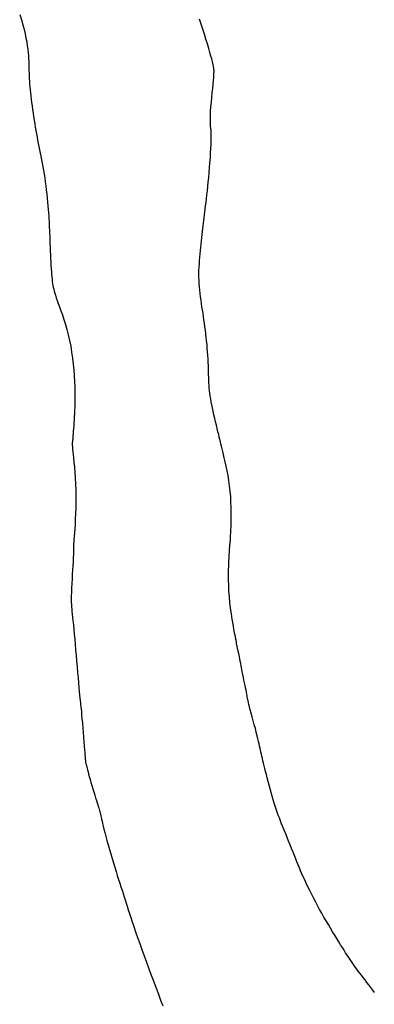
# Model space of a CAD drawing. Header units: millimetres. Extents: x 32690613 to 32693367, y 5343692 to 5344708.
# Tile 29 of 256: x 32692261.49 to 32692268.21, y 5343794.82 to 5343813.49. Entities that reach past the tile are written whole.
import ezdxf

# ---------------------------------------------------------------- set-up
doc = ezdxf.new("R2010")
doc.units = ezdxf.units.MM
doc.header["$LTSCALE"] = 20
doc.layers.add('02-DGM_HL_495.50', color=152, linetype='Continuous')
doc.layers.add('02-DGM_HL_496.00', color=162, linetype='Continuous')

msp = doc.modelspace()

# ---------------------------------------------------------------- linework, layer by layer
at = {"layer": '02-DGM_HL_495.50', "elevation": 495.5, "flags": 128}
msp.add_lwpolyline([(32692268.22, 5343795.047), (32692268.184, 5343795.095), (32692268.148, 5343795.143), (32692268.111, 5343795.191), (32692268.074, 5343795.239), (32692268.038, 5343795.286), (32692268.003, 5343795.331), (32692267.97, 5343795.374), (32692267.94, 5343795.414), (32692267.911, 5343795.452), (32692267.884, 5343795.489), (32692267.858, 5343795.524), (32692267.832, 5343795.56), (32692267.807, 5343795.596), (32692267.782, 5343795.633), (32692267.756, 5343795.671), (32692267.729, 5343795.712), (32692267.7, 5343795.755), (32692267.671, 5343795.801), (32692267.64, 5343795.849), (32692267.608, 5343795.9), (32692267.574, 5343795.954), (32692267.539, 5343796.01), (32692267.502, 5343796.07), (32692267.464, 5343796.133), (32692267.424, 5343796.198), (32692267.384, 5343796.265), (32692267.343, 5343796.335), (32692267.301, 5343796.406), (32692267.26, 5343796.478), (32692267.219, 5343796.551), (32692267.178, 5343796.624), (32692267.138, 5343796.698), (32692267.099, 5343796.771), (32692267.061, 5343796.843), (32692267.025, 5343796.915), (32692266.99, 5343796.984), (32692266.957, 5343797.052), (32692266.925, 5343797.118), (32692266.896, 5343797.181), (32692266.868, 5343797.241), (32692266.843, 5343797.298), (32692266.818, 5343797.355), (32692266.794, 5343797.411), (32692266.771, 5343797.467), (32692266.748, 5343797.524), (32692266.724, 5343797.583), (32692266.699, 5343797.645), (32692266.673, 5343797.71), (32692266.646, 5343797.778), (32692266.618, 5343797.847), (32692266.59, 5343797.918), (32692266.562, 5343797.988), (32692266.534, 5343798.056), (32692266.507, 5343798.123), (32692266.482, 5343798.186), (32692266.458, 5343798.246), (32692266.435, 5343798.303), (32692266.414, 5343798.357), (32692266.393, 5343798.411), (32692266.373, 5343798.465), (32692266.354, 5343798.52), (32692266.335, 5343798.577), (32692266.316, 5343798.637), (32692266.297, 5343798.701), (32692266.277, 5343798.768), (32692266.258, 5343798.837), (32692266.239, 5343798.908), (32692266.22, 5343798.978), (32692266.202, 5343799.047), (32692266.185, 5343799.114), (32692266.169, 5343799.178), (32692266.154, 5343799.238), (32692266.139, 5343799.294), (32692266.126, 5343799.346), (32692266.114, 5343799.395), (32692266.102, 5343799.441), (32692266.092, 5343799.485), (32692266.082, 5343799.526), (32692266.073, 5343799.565), (32692266.065, 5343799.602), (32692266.057, 5343799.639), (32692266.049, 5343799.676), (32692266.04, 5343799.715), (32692266.031, 5343799.758), (32692266.02, 5343799.804), (32692266.008, 5343799.856), (32692265.994, 5343799.914), (32692265.977, 5343799.98), (32692265.959, 5343800.05), (32692265.939, 5343800.124), (32692265.919, 5343800.199), (32692265.9, 5343800.273), (32692265.881, 5343800.343), (32692265.864, 5343800.407), (32692265.85, 5343800.462), (32692265.838, 5343800.508), (32692265.829, 5343800.546), (32692265.822, 5343800.577), (32692265.816, 5343800.603), (32692265.811, 5343800.627), (32692265.806, 5343800.651), (32692265.802, 5343800.676), (32692265.796, 5343800.705), (32692265.789, 5343800.738), (32692265.782, 5343800.777), (32692265.773, 5343800.82), (32692265.764, 5343800.866), (32692265.754, 5343800.915), (32692265.744, 5343800.966), (32692265.733, 5343801.019), (32692265.723, 5343801.073), (32692265.712, 5343801.126), (32692265.702, 5343801.179), (32692265.692, 5343801.231), (32692265.683, 5343801.281), (32692265.674, 5343801.328), (32692265.666, 5343801.371), (32692265.658, 5343801.41), (32692265.651, 5343801.444), (32692265.645, 5343801.472), (32692265.64, 5343801.495), (32692265.635, 5343801.514), (32692265.631, 5343801.529), (32692265.628, 5343801.542), (32692265.625, 5343801.553), (32692265.623, 5343801.563), (32692265.62, 5343801.572), (32692265.618, 5343801.582), (32692265.616, 5343801.594), (32692265.613, 5343801.61), (32692265.61, 5343801.63), (32692265.605, 5343801.657), (32692265.599, 5343801.692), (32692265.59, 5343801.737), (32692265.58, 5343801.793), (32692265.567, 5343801.861), (32692265.552, 5343801.941), (32692265.537, 5343802.029), (32692265.521, 5343802.125), (32692265.505, 5343802.227), (32692265.49, 5343802.332), (32692265.477, 5343802.441), (32692265.467, 5343802.55), (32692265.459, 5343802.657), (32692265.454, 5343802.763), (32692265.452, 5343802.865), (32692265.452, 5343802.963), (32692265.453, 5343803.055), (32692265.455, 5343803.14), (32692265.458, 5343803.217), (32692265.461, 5343803.285), (32692265.464, 5343803.342), (32692265.467, 5343803.391), (32692265.469, 5343803.431), (32692265.472, 5343803.465), (32692265.474, 5343803.493), (32692265.476, 5343803.517), (32692265.478, 5343803.538), (32692265.48, 5343803.557), (32692265.482, 5343803.575), (32692265.484, 5343803.594), (32692265.486, 5343803.616), (32692265.487, 5343803.641), (32692265.489, 5343803.672), (32692265.491, 5343803.71), (32692265.493, 5343803.757), (32692265.496, 5343803.814), (32692265.498, 5343803.883), (32692265.5, 5343803.961), (32692265.501, 5343804.047), (32692265.502, 5343804.141), (32692265.5, 5343804.239), (32692265.497, 5343804.341), (32692265.492, 5343804.445), (32692265.483, 5343804.548), (32692265.471, 5343804.65), (32692265.457, 5343804.75), (32692265.441, 5343804.846), (32692265.423, 5343804.938), (32692265.405, 5343805.024), (32692265.387, 5343805.105), (32692265.37, 5343805.179), (32692265.354, 5343805.245), (32692265.34, 5343805.303), (32692265.328, 5343805.354), (32692265.317, 5343805.4), (32692265.306, 5343805.444), (32692265.296, 5343805.485), (32692265.286, 5343805.528), (32692265.275, 5343805.572), (32692265.264, 5343805.621), (32692265.25, 5343805.676), (32692265.236, 5343805.735), (32692265.221, 5343805.798), (32692265.206, 5343805.864), (32692265.19, 5343805.93), (32692265.175, 5343805.997), (32692265.16, 5343806.063), (32692265.147, 5343806.127), (32692265.134, 5343806.187), (32692265.123, 5343806.244), (32692265.113, 5343806.299), (32692265.104, 5343806.352), (32692265.097, 5343806.404), (32692265.091, 5343806.454), (32692265.086, 5343806.504), (32692265.082, 5343806.554), (32692265.079, 5343806.604), (32692265.077, 5343806.655), (32692265.075, 5343806.707), (32692265.074, 5343806.76), (32692265.073, 5343806.815), (32692265.072, 5343806.871), (32692265.07, 5343806.93), (32692265.068, 5343806.991), (32692265.065, 5343807.055), (32692265.06, 5343807.121), (32692265.055, 5343807.188), (32692265.049, 5343807.257), (32692265.043, 5343807.327), (32692265.036, 5343807.396), (32692265.028, 5343807.465), (32692265.02, 5343807.534), (32692265.012, 5343807.601), (32692265.003, 5343807.667), (32692264.994, 5343807.732), (32692264.985, 5343807.796), (32692264.976, 5343807.859), (32692264.967, 5343807.922), (32692264.958, 5343807.984), (32692264.948, 5343808.046), (32692264.939, 5343808.108), (32692264.93, 5343808.171), (32692264.921, 5343808.233), (32692264.913, 5343808.295), (32692264.906, 5343808.357), (32692264.9, 5343808.42), (32692264.895, 5343808.482), (32692264.892, 5343808.544), (32692264.89, 5343808.607), (32692264.89, 5343808.669), (32692264.891, 5343808.732), (32692264.894, 5343808.795), (32692264.898, 5343808.857), (32692264.902, 5343808.92), (32692264.907, 5343808.983), (32692264.913, 5343809.046), (32692264.919, 5343809.108), (32692264.926, 5343809.171), (32692264.932, 5343809.233), (32692264.939, 5343809.294), (32692264.946, 5343809.354), (32692264.953, 5343809.413), (32692264.959, 5343809.47), (32692264.966, 5343809.525), (32692264.972, 5343809.579), (32692264.978, 5343809.631), (32692264.984, 5343809.682), (32692264.991, 5343809.734), (32692264.997, 5343809.787), (32692265.003, 5343809.841), (32692265.01, 5343809.899), (32692265.017, 5343809.959), (32692265.025, 5343810.024), (32692265.033, 5343810.093), (32692265.041, 5343810.166), (32692265.05, 5343810.243), (32692265.058, 5343810.324), (32692265.067, 5343810.407), (32692265.076, 5343810.494), (32692265.084, 5343810.585), (32692265.092, 5343810.677), (32692265.099, 5343810.771), (32692265.106, 5343810.865), (32692265.112, 5343810.957), (32692265.117, 5343811.045), (32692265.12, 5343811.128), (32692265.122, 5343811.204), (32692265.123, 5343811.271), (32692265.121, 5343811.329), (32692265.119, 5343811.379), (32692265.116, 5343811.425), (32692265.112, 5343811.469), (32692265.109, 5343811.513), (32692265.107, 5343811.561), (32692265.107, 5343811.615), (32692265.108, 5343811.677), (32692265.112, 5343811.751), (32692265.118, 5343811.832), (32692265.125, 5343811.92), (32692265.134, 5343812.009), (32692265.143, 5343812.098), (32692265.151, 5343812.183), (32692265.159, 5343812.262), (32692265.165, 5343812.331), (32692265.17, 5343812.387), (32692265.174, 5343812.433), (32692265.175, 5343812.468), (32692265.176, 5343812.496), (32692265.176, 5343812.518), (32692265.175, 5343812.535), (32692265.174, 5343812.549), (32692265.172, 5343812.562), (32692265.17, 5343812.575), (32692265.168, 5343812.589), (32692265.164, 5343812.607), (32692265.16, 5343812.63), (32692265.153, 5343812.659), (32692265.144, 5343812.695), (32692265.132, 5343812.741), (32692265.117, 5343812.797), (32692265.098, 5343812.865), (32692265.076, 5343812.942), (32692265.051, 5343813.027), (32692265.023, 5343813.118), (32692264.994, 5343813.212), (32692264.963, 5343813.308), (32692264.932, 5343813.403), (32692264.9, 5343813.495)], dxfattribs=at)
at = {"layer": '02-DGM_HL_496.00', "elevation": 496, "flags": 128}
msp.add_lwpolyline([(32692261.493, 5343813.586), (32692261.524, 5343813.485), (32692261.552, 5343813.39), (32692261.575, 5343813.301), (32692261.595, 5343813.217), (32692261.612, 5343813.138), (32692261.626, 5343813.063), (32692261.637, 5343812.993), (32692261.646, 5343812.926), (32692261.653, 5343812.862), (32692261.658, 5343812.801), (32692261.661, 5343812.743), (32692261.664, 5343812.686), (32692261.666, 5343812.631), (32692261.667, 5343812.577), (32692261.669, 5343812.525), (32692261.67, 5343812.473), (32692261.671, 5343812.422), (32692261.674, 5343812.37), (32692261.677, 5343812.318), (32692261.681, 5343812.266), (32692261.685, 5343812.212), (32692261.69, 5343812.158), (32692261.696, 5343812.101), (32692261.703, 5343812.042), (32692261.71, 5343811.982), (32692261.719, 5343811.918), (32692261.727, 5343811.852), (32692261.737, 5343811.785), (32692261.746, 5343811.717), (32692261.756, 5343811.649), (32692261.767, 5343811.581), (32692261.778, 5343811.513), (32692261.788, 5343811.448), (32692261.799, 5343811.384), (32692261.81, 5343811.322), (32692261.822, 5343811.261), (32692261.833, 5343811.201), (32692261.844, 5343811.141), (32692261.856, 5343811.081), (32692261.868, 5343811.02), (32692261.88, 5343810.959), (32692261.893, 5343810.896), (32692261.905, 5343810.832), (32692261.918, 5343810.766), (32692261.93, 5343810.699), (32692261.942, 5343810.63), (32692261.954, 5343810.559), (32692261.966, 5343810.486), (32692261.977, 5343810.412), (32692261.987, 5343810.336), (32692261.996, 5343810.258), (32692262.005, 5343810.181), (32692262.013, 5343810.104), (32692262.02, 5343810.029), (32692262.027, 5343809.957), (32692262.033, 5343809.888), (32692262.038, 5343809.823), (32692262.042, 5343809.763), (32692262.045, 5343809.707), (32692262.049, 5343809.653), (32692262.051, 5343809.601), (32692262.054, 5343809.549), (32692262.056, 5343809.495), (32692262.058, 5343809.439), (32692262.061, 5343809.379), (32692262.063, 5343809.314), (32692262.066, 5343809.245), (32692262.069, 5343809.174), (32692262.072, 5343809.101), (32692262.075, 5343809.029), (32692262.078, 5343808.957), (32692262.082, 5343808.889), (32692262.085, 5343808.824), (32692262.089, 5343808.764), (32692262.093, 5343808.709), (32692262.097, 5343808.658), (32692262.101, 5343808.611), (32692262.106, 5343808.567), (32692262.111, 5343808.526), (32692262.116, 5343808.487), (32692262.123, 5343808.45), (32692262.13, 5343808.414), (32692262.138, 5343808.379), (32692262.147, 5343808.342), (32692262.158, 5343808.304), (32692262.171, 5343808.262), (32692262.186, 5343808.216), (32692262.204, 5343808.165), (32692262.225, 5343808.107), (32692262.248, 5343808.041), (32692262.274, 5343807.968), (32692262.302, 5343807.889), (32692262.33, 5343807.803), (32692262.359, 5343807.711), (32692262.387, 5343807.614), (32692262.413, 5343807.512), (32692262.437, 5343807.406), (32692262.459, 5343807.296), (32692262.477, 5343807.183), (32692262.493, 5343807.069), (32692262.506, 5343806.955), (32692262.516, 5343806.843), (32692262.525, 5343806.735), (32692262.531, 5343806.631), (32692262.536, 5343806.534), (32692262.539, 5343806.444), (32692262.54, 5343806.361), (32692262.54, 5343806.284), (32692262.539, 5343806.212), (32692262.537, 5343806.144), (32692262.534, 5343806.08), (32692262.531, 5343806.018), (32692262.527, 5343805.958), (32692262.524, 5343805.899), (32692262.52, 5343805.842), (32692262.516, 5343805.786), (32692262.512, 5343805.734), (32692262.509, 5343805.685), (32692262.506, 5343805.64), (32692262.502, 5343805.6), (32692262.5, 5343805.565), (32692262.497, 5343805.537), (32692262.495, 5343805.514), (32692262.493, 5343805.496), (32692262.491, 5343805.481), (32692262.49, 5343805.47), (32692262.489, 5343805.461), (32692262.489, 5343805.454), (32692262.488, 5343805.447), (32692262.488, 5343805.439), (32692262.488, 5343805.43), (32692262.489, 5343805.418), (32692262.491, 5343805.4), (32692262.493, 5343805.375), (32692262.496, 5343805.342), (32692262.501, 5343805.298), (32692262.506, 5343805.243), (32692262.513, 5343805.174), (32692262.521, 5343805.093), (32692262.529, 5343805.002), (32692262.537, 5343804.903), (32692262.545, 5343804.797), (32692262.551, 5343804.687), (32692262.556, 5343804.573), (32692262.558, 5343804.459), (32692262.558, 5343804.345), (32692262.556, 5343804.233), (32692262.552, 5343804.125), (32692262.547, 5343804.022), (32692262.541, 5343803.926), (32692262.535, 5343803.837), (32692262.529, 5343803.758), (32692262.524, 5343803.689), (32692262.52, 5343803.632), (32692262.517, 5343803.586), (32692262.515, 5343803.549), (32692262.514, 5343803.519), (32692262.514, 5343803.496), (32692262.514, 5343803.477), (32692262.514, 5343803.461), (32692262.514, 5343803.447), (32692262.514, 5343803.432), (32692262.514, 5343803.416), (32692262.513, 5343803.396), (32692262.513, 5343803.373), (32692262.511, 5343803.343), (32692262.509, 5343803.305), (32692262.507, 5343803.259), (32692262.504, 5343803.202), (32692262.499, 5343803.134), (32692262.495, 5343803.056), (32692262.49, 5343802.973), (32692262.485, 5343802.886), (32692262.48, 5343802.798), (32692262.476, 5343802.713), (32692262.472, 5343802.634), (32692262.47, 5343802.562), (32692262.47, 5343802.5), (32692262.47, 5343802.447), (32692262.472, 5343802.4), (32692262.475, 5343802.356), (32692262.479, 5343802.312), (32692262.484, 5343802.266), (32692262.49, 5343802.216), (32692262.496, 5343802.158), (32692262.503, 5343802.091), (32692262.511, 5343802.015), (32692262.518, 5343801.931), (32692262.527, 5343801.841), (32692262.535, 5343801.745), (32692262.544, 5343801.645), (32692262.553, 5343801.541), (32692262.562, 5343801.434), (32692262.572, 5343801.327), (32692262.581, 5343801.22), (32692262.59, 5343801.115), (32692262.599, 5343801.014), (32692262.608, 5343800.919), (32692262.615, 5343800.831), (32692262.623, 5343800.752), (32692262.629, 5343800.683), (32692262.635, 5343800.627), (32692262.639, 5343800.579), (32692262.644, 5343800.538), (32692262.648, 5343800.499), (32692262.652, 5343800.46), (32692262.656, 5343800.418), (32692262.661, 5343800.368), (32692262.666, 5343800.309), (32692262.673, 5343800.237), (32692262.68, 5343800.155), (32692262.687, 5343800.067), (32692262.695, 5343799.976), (32692262.703, 5343799.885), (32692262.71, 5343799.798), (32692262.716, 5343799.719), (32692262.722, 5343799.65), (32692262.726, 5343799.594), (32692262.73, 5343799.551), (32692262.732, 5343799.519), (32692262.734, 5343799.495), (32692262.735, 5343799.478), (32692262.736, 5343799.467), (32692262.737, 5343799.459), (32692262.737, 5343799.454), (32692262.737, 5343799.448), (32692262.738, 5343799.442), (32692262.739, 5343799.436), (32692262.74, 5343799.428), (32692262.741, 5343799.42), (32692262.743, 5343799.409), (32692262.745, 5343799.397), (32692262.748, 5343799.383), (32692262.752, 5343799.366), (32692262.757, 5343799.346), (32692262.763, 5343799.323), (32692262.77, 5343799.296), (32692262.778, 5343799.265), (32692262.788, 5343799.229), (32692262.799, 5343799.187), (32692262.812, 5343799.14), (32692262.827, 5343799.088), (32692262.843, 5343799.031), (32692262.861, 5343798.971), (32692262.879, 5343798.91), (32692262.896, 5343798.849), (32692262.914, 5343798.79), (32692262.93, 5343798.735), (32692262.946, 5343798.686), (32692262.959, 5343798.643), (32692262.971, 5343798.606), (32692262.981, 5343798.573), (32692262.99, 5343798.545), (32692262.998, 5343798.52), (32692263.006, 5343798.496), (32692263.012, 5343798.473), (32692263.018, 5343798.45), (32692263.024, 5343798.426), (32692263.03, 5343798.399), (32692263.037, 5343798.37), (32692263.044, 5343798.336), (32692263.053, 5343798.298), (32692263.063, 5343798.254), (32692263.075, 5343798.203), (32692263.089, 5343798.145), (32692263.106, 5343798.08), (32692263.125, 5343798.007), (32692263.147, 5343797.929), (32692263.169, 5343797.846), (32692263.193, 5343797.761), (32692263.218, 5343797.675), (32692263.243, 5343797.588), (32692263.269, 5343797.504), (32692263.294, 5343797.421), (32692263.319, 5343797.342), (32692263.343, 5343797.266), (32692263.367, 5343797.192), (32692263.39, 5343797.121), (32692263.412, 5343797.052), (32692263.433, 5343796.987), (32692263.453, 5343796.924), (32692263.473, 5343796.863), (32692263.491, 5343796.803), (32692263.51, 5343796.743), (32692263.529, 5343796.682), (32692263.55, 5343796.617), (32692263.572, 5343796.547), (32692263.597, 5343796.472), (32692263.625, 5343796.388), (32692263.656, 5343796.297), (32692263.69, 5343796.197), (32692263.727, 5343796.091), (32692263.767, 5343795.979), (32692263.809, 5343795.862), (32692263.852, 5343795.742), (32692263.896, 5343795.62), (32692263.941, 5343795.497), (32692263.986, 5343795.374), (32692264.032, 5343795.252), (32692264.077, 5343795.132), (32692264.121, 5343795.015), (32692264.164, 5343794.903), (32692264.207, 5343794.795)], dxfattribs=at)

doc.saveas('drawing.dxf')
